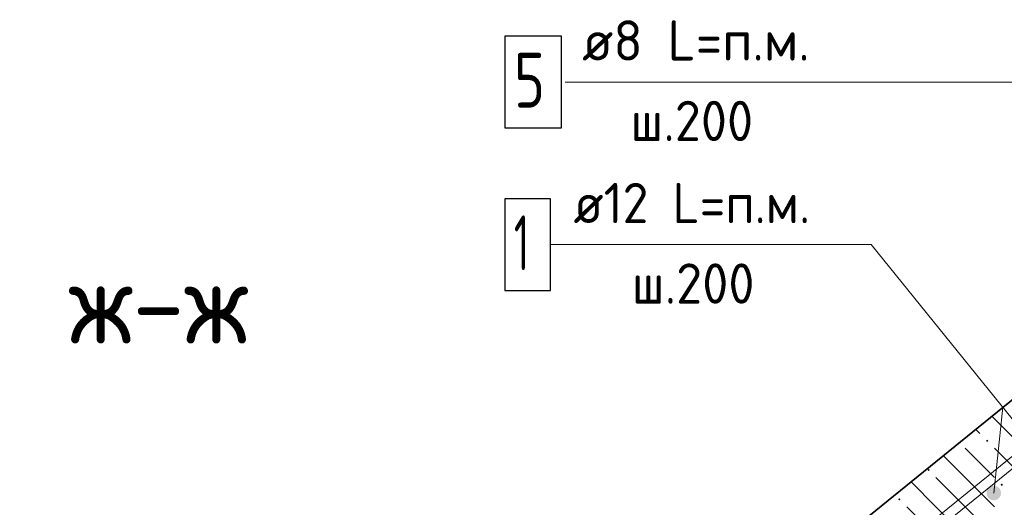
# Model space of a CAD drawing. Header units: millimetres. Extents: x 0 to 59400, y 0 to 42000.
# Tile 11 of 37: x 28063 to 33451, y 13602 to 16268. Entities that reach past the tile are written whole.
import ezdxf

# ---------------------------------------------------------------- set-up
doc = ezdxf.new("R2010")
doc.units = ezdxf.units.MM
for name, color, linetype, lineweight in [('ЖБ Стена верхний уровень', 7, 'Continuous', 35), ('Заголовок чертежа', 7, 'Continuous', 25), ('Позиционная метка линия выноска', 7, 'Continuous', 13), ('Стена фоновая арматура У1', 7, 'Continuous', 18), ('Стена фоновая арматура Х1', 7, 'Continuous', 35)]:
    doc.layers.add(name, color=color, linetype=linetype, lineweight=lineweight)
doc.styles.add('ISOCPEUR', font='txt')

msp = doc.modelspace()

# ---------------------------------------------------------------- hatches: boundary and pattern name
at = {"layer": 'ЖБ Стена верхний уровень', "linetype": 'Continuous', "lineweight": 18, "transparency": 33554687}
for points in [[(33350.7, 13965.6), (33357.2, 13972.1), (33363.7, 13965.6), (33357.2, 13959.1)], [(33030.7, 13805.6), (33037.2, 13812.1), (33043.7, 13805.6), (33037.2, 13799.1)], [(33430.7, 13725.6), (33437.2, 13732.1), (33443.7, 13725.6), (33437.2, 13719.1)], [(32870.7, 13645.6), (32877.2, 13652.1), (32883.7, 13645.6), (32877.2, 13639.1)]]:
    msp.add_hatch(color=7, dxfattribs=at).paths.add_polyline_path(points, flags=16)
at = {"layer": 'Стена фоновая арматура Х1', "linetype": 'Continuous', "lineweight": 18, "transparency": 33554687}
msp.add_hatch(color=7, dxfattribs=at).paths.add_polyline_path([(33433.8, 13680.2), (33430.8, 13695.5), (33422.1, 13708.5), (33409.1, 13717.2), (33393.8, 13720.2), (33378.5, 13717.2), (33365.6, 13708.5), (33356.9, 13695.5), (33353.8, 13680.2), (33356.9, 13664.9), (33365.6, 13652), (33378.5, 13643.3), (33393.8, 13640.2), (33409.1, 13643.3), (33422.1, 13652), (33430.8, 13664.9)])

# ---------------------------------------------------------------- linework, layer by layer
at = {"layer": 'ЖБ Стена верхний уровень', "color": 7, "linetype": 'Continuous', "lineweight": 35, "transparency": 33554687}
msp.add_line((35656.2, 15941.2), (30428.3, 11707.7), dxfattribs=at)
at = {"layer": 'ЖБ Стена верхний уровень', "color": 9, "linetype": 'Continuous', "lineweight": 18, "true_color": 0xc7c7c7, "transparency": 33554687}
for p, q in [((33382.7, 14100.1), (33557.2, 13925.6)), ((33317.2, 14005.6), (33294.3, 14028.6)), ((33237.2, 13925.6), (33397.2, 13765.6)), ((33397.2, 13925.6), (33637.2, 13685.6)), ((33237.2, 13765.6), (33117.5, 13885.4)), ((33077.2, 13605.6), (32940.7, 13742.2)), ((33077.2, 13765.6), (33237.2, 13605.6)), ((33237.2, 13765.6), (33397.2, 13605.6)), ((32917.2, 13605.6), (33077.2, 13445.6)), ((33077.2, 13605.6), (33237.2, 13445.6)), ((33237.2, 13605.6), (33477.2, 13365.6))]:
    msp.add_line(p, q, dxfattribs=at)
at = {"layer": 'Позиционная метка линия выноска', "color": 7, "linetype": 'Continuous', "lineweight": 13, "transparency": 33554687}
msp.add_line((33393.8, 13680.2), (33443.1, 14149.1), dxfattribs=at)
for points in [[(35422.1, 13950.2), (33820.9, 15927.6), (31048.9, 15927.6)], [(30967.9, 15038.5), (32722.9, 15038.5), (34072.4, 13371.9), (34023.2, 12903.1)]]:
    msp.add_lwpolyline(points, dxfattribs=at)
at = {"layer": 'Стена фоновая арматура У1', "color": 7, "linetype": 'Continuous', "lineweight": 25, "transparency": 33554687}
msp.add_lwpolyline([(30717.9, 15677.6), (31027.9, 15677.6), (31027.9, 16177.6), (30717.9, 16177.6), (30717.9, 15677.6)], dxfattribs=at)
at = {"layer": 'Стена фоновая арматура У1', "color": 7, "linetype": 'Continuous', "lineweight": 13, "transparency": 33554687}
msp.add_lwpolyline([(35693.7, 15594.1), (29529.8, 10602.7), (29517.9, 10594.2), (29505, 10586.4), (29491.5, 10579.7), (29477.7, 10574.2), (29463.4, 10569.8), (29448.7, 10566.5), (29433.8, 10564.4), (29419.2, 10563.5), (28063.4, 10563.5), (28063.4, 10616.9), (29417.6, 10616.9), (29428.5, 10617.5), (29439.2, 10619), (29449.7, 10621.4), (29459.8, 10624.5), (29469.7, 10628.5), (29479.4, 10633.3), (29488.7, 10638.8), (29497.5, 10645.2), (35660.2, 15635.6), (35693.7, 15594.1)], dxfattribs=at)
at = {"layer": 'Стена фоновая арматура Х1', "color": 7, "linetype": 'Continuous', "lineweight": 25, "transparency": 33554687}
msp.add_lwpolyline([(30717.9, 14788.5), (30967.9, 14788.5), (30967.9, 15288.5), (30717.9, 15288.5), (30717.9, 14788.5)], dxfattribs=at)

# ---------------------------------------------------------------- texts
at = {"layer": 'Заголовок чертежа', "color": 7, "linetype": 'Continuous', "lineweight": 50, "transparency": 33554687, "insert": (28333.2, 14496.2), "char_height": 450, "width": 1332.841, "attachment_point": 7, "style": 'ISOCPEUR'}
msp.add_mtext('\\W0.93;ж-ж', dxfattribs=at)
at = {"layer": 'Стена фоновая арматура У1', "color": 7, "linetype": 'Continuous', "lineweight": 13, "transparency": 33554687, "attachment_point": 7, "style": 'ISOCPEUR'}
for s, insert, char_height, width in [('\\W0.97;ø8 L=п.м. ', (31141.2, 16044.9), 220, 1491.871), ('\\W0.78;5', (30767.9, 15787.6), 300, 326.407), ('\\W0.95;ш.200 ', (31405.2, 15604.9), 220, 962.136)]:
    msp.add_mtext(s, dxfattribs=dict(at, insert=insert, char_height=char_height, width=width))
at = {"layer": 'Стена фоновая арматура Х1', "color": 7, "linetype": 'Continuous', "lineweight": 13, "transparency": 33554687, "attachment_point": 7, "style": 'ISOCPEUR'}
for s, insert, char_height, width in [('\\W0.94;ø12 L=п.м. ', (31093.6, 15155.8), 220, 1599.147), ('\\W0.56;1', (30767.9, 14898.5), 300, 233.324), ('\\W0.95;ш.200 ', (31412.6, 14715.8), 220, 962.122)]:
    msp.add_mtext(s, dxfattribs=dict(at, insert=insert, char_height=char_height, width=width))

doc.saveas('drawing.dxf')
